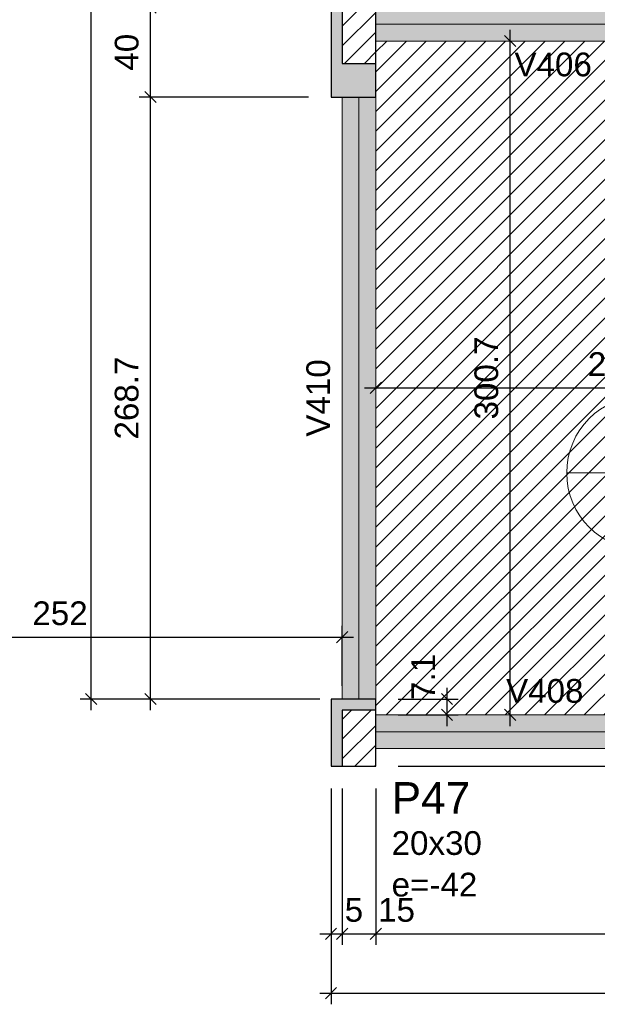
# Model space of a CAD drawing. Header units: millimetres. Extents: x 0 to 119, y 0 to 84.
# Tile 8 of 19: x 72 to 77, y 33 to 42. Entities that reach past the tile are written whole.
import ezdxf

# ---------------------------------------------------------------- set-up
doc = ezdxf.new("R2010")
doc.units = ezdxf.units.MM
doc.header["$MEASUREMENT"] = 0
doc.linetypes.add('NULL', pattern=[0])
doc.layers.get('0').update_dxf_attribs({"lineweight": 18})
for name, color, linetype, lineweight in [('FO-Cotas', 5, 'Continuous', 5), ('FO-Eixos', 5, 'Continuous', 5), ('FO-Hachura laje com elevação negativa', 31, 'Continuous', 5), ('FO-Hachura pilar que morre', 106, 'Continuous', 5), ('FO-Hachura pilar que passa', 19, 'Continuous', 5), ('FO-Hachura viga', 43, 'Continuous', 5), ('FO-Pilares', 4, 'Continuous', 30), ('FO-Textos das lajes', 3, 'Continuous', 20), ('FO-Textos das vigas', 7, 'Continuous', 5), ('FO-Textos dos pilares', 7, 'Continuous', 5), ('FO-Vigas', 1, 'Continuous', 20)]:
    doc.layers.add(name, color=color, linetype=linetype, lineweight=lineweight)
doc.styles.add('Arial', font='txt')
doc.dimstyles.new('UM_50.000000', dxfattribs={"dimtxt": 0.18, "dimasz": 0.1, "dimexe": 0.1, "dimexo": 0.2, "dimgap": 0, "dimtad": 1, "dimtih": 1, "dimtoh": 1, "dimdec": 1, "dimlfac": 50, "dimzin": 0, "dimdsep": 46, "dimtxsty": 'Standard', "dimcen": 0.09, "dimdle": 0.1, "dimadec": 1, "dimazin": 2, "dimtfac": 1, "dimtdec": 4, "dimtofl": 0, "dimtmove": 0, "dimatfit": 3, "dimfxl": 1, "dimtolj": 1, "dimarcsym": 0})

# ---------------------------------------------------------------- blocks, each defined once
blk = doc.blocks.new('_Oblique')
at = {"color": 0, "linetype": 'ByBlock', "lineweight": -2}
blk.add_line((-0.5, -0.5), (0.5, 0.5), dxfattribs=at)
blk = doc.blocks.new('*D40')
at = {"layer": 'Defpoints', "color": 0}
for p in [(74.8784, 35.3156), (74.9784, 35.3156), (74.9784, 33.8204)]:
    blk.add_point(p, dxfattribs=at)
at = {"layer": 'FO-Cotas', "color": 0, "lineweight": -2}
for p, q in [((74.8784, 35.1156), (74.8784, 33.7204)), ((74.9784, 35.1156), (74.9784, 33.7204)), ((74.7784, 33.8204), (75.0784, 33.8204))]:
    blk.add_line(p, q, dxfattribs=at)
at = {"layer": 'FO-Cotas', "color": 0, "lineweight": -2, "xscale": 0.1, "yscale": 0.1, "zscale": 0.1, "rotation": 180}
blk.add_blockref('_Oblique', (74.8784, 33.8204), dxfattribs=at)
at = {"layer": 'FO-Cotas', "color": 0, "lineweight": -2, "xscale": 0.1, "yscale": 0.1, "zscale": 0.1}
blk.add_blockref('_Oblique', (74.9784, 33.8204), dxfattribs=at)
at = {"layer": 'FO-Cotas', "color": 7, "insert": (75.083, 34.0322), "char_height": 0.2118, "attachment_point": 5, "rotation": 0.00573, "style": 'Arial'}
blk.add_mtext('\\A1;5', dxfattribs=at)
blk = doc.blocks.new('*D41')
at = {"layer": 'Defpoints', "color": 0}
for p in [(74.9784, 35.3156), (75.2782, 35.3156), (75.2782, 33.8204)]:
    blk.add_point(p, dxfattribs=at)
at = {"layer": 'FO-Cotas', "color": 0, "lineweight": -2}
for p, q in [((74.9784, 35.1156), (74.9784, 33.7204)), ((75.2782, 35.1156), (75.2782, 33.7204)), ((74.8784, 33.8204), (75.3782, 33.8204))]:
    blk.add_line(p, q, dxfattribs=at)
at = {"layer": 'FO-Cotas', "color": 0, "lineweight": -2, "xscale": 0.1, "yscale": 0.1, "zscale": 0.1, "rotation": 180}
blk.add_blockref('_Oblique', (74.9784, 33.8204), dxfattribs=at)
at = {"layer": 'FO-Cotas', "color": 0, "lineweight": -2, "xscale": 0.1, "yscale": 0.1, "zscale": 0.1}
blk.add_blockref('_Oblique', (75.2782, 33.8204), dxfattribs=at)
at = {"layer": 'FO-Cotas', "color": 7, "insert": (75.4635, 34.0322), "char_height": 0.2118, "attachment_point": 5, "rotation": 0.00573, "style": 'Arial'}
blk.add_mtext('\\A1;15', dxfattribs=at)
blk = doc.blocks.new('*D42')
at = {"layer": 'Defpoints', "color": 0}
for p in [(80.0582, 35.4736), (75.2782, 35.3156), (80.0582, 33.8204)]:
    blk.add_point(p, dxfattribs=at)
at = {"layer": 'FO-Cotas', "color": 0, "lineweight": -2}
for p, q in [((80.0582, 35.2736), (80.0582, 33.7204)), ((75.2782, 35.1156), (75.2782, 33.7204)), ((75.1782, 33.8204), (80.1582, 33.8204))]:
    blk.add_line(p, q, dxfattribs=at)
at = {"layer": 'FO-Cotas', "color": 0, "lineweight": -2, "xscale": 0.1, "yscale": 0.1, "zscale": 0.1, "rotation": 180}
blk.add_blockref('_Oblique', (75.2782, 33.8204), dxfattribs=at)
at = {"layer": 'FO-Cotas', "color": 0, "lineweight": -2, "xscale": 0.1, "yscale": 0.1, "zscale": 0.1}
blk.add_blockref('_Oblique', (80.0582, 33.8204), dxfattribs=at)
at = {"layer": 'FO-Cotas', "color": 7, "insert": (77.6682, 34.0322), "char_height": 0.2118, "attachment_point": 5, "rotation": 0.00573, "style": 'Arial'}
blk.add_mtext('\\A1;239', dxfattribs=at)
blk = doc.blocks.new('*D49')
at = {"layer": 'Defpoints', "color": 0}
for p in [(85.1986, 35.4738), (74.8784, 35.3156), (85.1986, 33.2909)]:
    blk.add_point(p, dxfattribs=at)
at = {"layer": 'FO-Cotas', "color": 0, "lineweight": -2}
for p, q in [((85.1986, 35.2738), (85.1986, 33.1909)), ((74.8784, 35.1156), (74.8784, 33.1909)), ((74.7784, 33.2909), (85.2986, 33.2909))]:
    blk.add_line(p, q, dxfattribs=at)
at = {"layer": 'FO-Cotas', "color": 0, "lineweight": -2, "xscale": 0.1, "yscale": 0.1, "zscale": 0.1, "rotation": 180}
blk.add_blockref('_Oblique', (74.8784, 33.2909), dxfattribs=at)
at = {"layer": 'FO-Cotas', "color": 0, "lineweight": -2, "xscale": 0.1, "yscale": 0.1, "zscale": 0.1}
blk.add_blockref('_Oblique', (85.1986, 33.2909), dxfattribs=at)
at = {"layer": 'FO-Cotas', "color": 7, "insert": (80.0385, 33.5027), "char_height": 0.2118, "attachment_point": 5, "rotation": 0.00573, "style": 'Arial'}
blk.add_mtext('\\A1;516', dxfattribs=at)
blk = doc.blocks.new('*D52')
at = {"layer": 'Defpoints', "color": 0}
for p in [(73.2664, 41.2884), (74.8782, 41.2884), (74.9782, 35.9154)]:
    blk.add_point(p, dxfattribs=at)
at = {"layer": 'FO-Cotas', "color": 0, "lineweight": -2}
for p, q in [((73.2664, 35.8154), (73.2664, 41.3884)), ((74.6782, 41.2884), (73.1664, 41.2884)), ((74.7782, 35.9154), (73.1664, 35.9154))]:
    blk.add_line(p, q, dxfattribs=at)
at = {"layer": 'FO-Cotas', "color": 0, "lineweight": -2, "xscale": 0.1, "yscale": 0.1, "zscale": 0.1}
for p, rotation in [((73.2664, 41.2884), 90), ((73.2664, 35.9154), 270)]:
    blk.add_blockref('_Oblique', p, dxfattribs=dict(at, rotation=rotation))
at = {"layer": 'FO-Cotas', "color": 7, "insert": (73.0546, 38.6019), "char_height": 0.2118, "attachment_point": 5, "rotation": 90, "style": 'Arial'}
blk.add_mtext('\\A1;268.7', dxfattribs=at)
blk = doc.blocks.new('*D53')
at = {"layer": 'Defpoints', "color": 0}
for p in [(73.2664, 42.0884), (74.8782, 42.0884), (74.8782, 41.2884)]:
    blk.add_point(p, dxfattribs=at)
at = {"layer": 'FO-Cotas', "color": 0, "lineweight": -2}
for p, q in [((73.2664, 41.1884), (73.2664, 42.1884)), ((74.6782, 42.0884), (73.1664, 42.0884)), ((74.6782, 41.2884), (73.1664, 41.2884))]:
    blk.add_line(p, q, dxfattribs=at)
at = {"layer": 'FO-Cotas', "color": 0, "lineweight": -2, "xscale": 0.1, "yscale": 0.1, "zscale": 0.1}
for p, rotation in [((73.2664, 42.0884), 90), ((73.2664, 41.2884), 270)]:
    blk.add_blockref('_Oblique', p, dxfattribs=dict(at, rotation=rotation))
at = {"layer": 'FO-Cotas', "color": 7, "insert": (73.0546, 41.6884), "char_height": 0.2118, "attachment_point": 5, "rotation": 90, "style": 'Arial'}
blk.add_mtext('\\A1;40', dxfattribs=at)
blk = doc.blocks.new('*D66')
at = {"layer": 'Defpoints', "color": 0}
for p in [(72.7369, 69.8084), (73.2664, 69.8084), (74.9782, 35.9154)]:
    blk.add_point(p, dxfattribs=at)
at = {"layer": 'FO-Cotas', "color": 0, "lineweight": -2}
for p, q in [((72.7369, 35.8154), (72.7369, 69.9084)), ((73.0664, 69.8084), (72.6369, 69.8084)), ((74.7782, 35.9154), (72.6369, 35.9154))]:
    blk.add_line(p, q, dxfattribs=at)
at = {"layer": 'FO-Cotas', "color": 0, "lineweight": -2, "xscale": 0.1, "yscale": 0.1, "zscale": 0.1}
for p, rotation in [((72.7369, 69.8084), 90), ((72.7369, 35.9154), 270)]:
    blk.add_blockref('_Oblique', p, dxfattribs=dict(at, rotation=rotation))
at = {"layer": 'FO-Cotas', "color": 7, "insert": (72.5251, 52.8619), "char_height": 0.2118, "attachment_point": 5, "rotation": 90, "style": 'Arial'}
blk.add_mtext('\\A1;1694.7', dxfattribs=at)
blk = doc.blocks.new('*D70')
at = {"layer": 'Defpoints', "color": 0}
for p in [(85.1986, 35.4738), (86.6108, 35.4738), (75.2782, 35.3156)]:
    blk.add_point(p, dxfattribs=at)
at = {"layer": 'FO-Cotas', "color": 0, "lineweight": -2}
for p, q in [((86.6108, 35.2156), (86.6108, 35.5738)), ((85.3986, 35.4738), (86.7108, 35.4738)), ((75.4782, 35.3156), (86.7108, 35.3156))]:
    blk.add_line(p, q, dxfattribs=at)
at = {"layer": 'FO-Cotas', "color": 0, "lineweight": -2, "xscale": 0.1, "yscale": 0.1, "zscale": 0.1}
for p, rotation in [((86.6108, 35.4738), 90), ((86.6108, 35.3156), 270)]:
    blk.add_blockref('_Oblique', p, dxfattribs=dict(at, rotation=rotation))
at = {"layer": 'FO-Cotas', "color": 7, "insert": (86.371, 35.118), "char_height": 0.2118, "attachment_point": 5, "rotation": 90, "style": 'Arial'}
blk.add_mtext('\\A1;7.9', dxfattribs=at)
blk = doc.blocks.new('*D90')
at = {"layer": 'Defpoints', "color": 0}
for p in [(85.1988, 70.1084), (87.1403, 70.1084), (75.2782, 35.3156)]:
    blk.add_point(p, dxfattribs=at)
at = {"layer": 'FO-Cotas', "color": 0, "lineweight": -2}
for p, q in [((87.1403, 35.2156), (87.1403, 70.2084)), ((85.3988, 70.1084), (87.2403, 70.1084)), ((75.4782, 35.3156), (87.2403, 35.3156))]:
    blk.add_line(p, q, dxfattribs=at)
at = {"layer": 'FO-Cotas', "color": 0, "lineweight": -2, "xscale": 0.1, "yscale": 0.1, "zscale": 0.1}
for p, rotation in [((87.1403, 70.1084), 90), ((87.1403, 35.3156), 270)]:
    blk.add_blockref('_Oblique', p, dxfattribs=dict(at, rotation=rotation))
at = {"layer": 'FO-Cotas', "color": 7, "insert": (86.9285, 52.712), "char_height": 0.2118, "attachment_point": 5, "rotation": 90, "style": 'Arial'}
blk.add_mtext('\\A1;1739.6', dxfattribs=at)
blk = doc.blocks.new('*D91')
at = {"layer": 'Defpoints', "color": 0}
for p in [(75.2782, 38.6932), (79.5582, 38.6932), (79.5582, 38.6932)]:
    blk.add_point(p, dxfattribs=at)
at = {"layer": 'FO-Cotas', "color": 0, "lineweight": -2}
blk.add_line((75.1782, 38.6932), (79.6582, 38.6932), dxfattribs=at)
at = {"layer": 'FO-Cotas', "color": 0, "lineweight": -2, "xscale": 0.1, "yscale": 0.1, "zscale": 0.1, "rotation": 180}
blk.add_blockref('_Oblique', (75.2782, 38.6932), dxfattribs=at)
at = {"layer": 'FO-Cotas', "color": 0, "lineweight": -2, "xscale": 0.1, "yscale": 0.1, "zscale": 0.1}
blk.add_blockref('_Oblique', (79.5582, 38.6932), dxfattribs=at)
at = {"layer": 'FO-Cotas', "color": 7, "insert": (77.4182, 38.905), "char_height": 0.2118, "attachment_point": 5, "rotation": 0.00573, "style": 'Arial'}
blk.add_mtext('\\A1;214', dxfattribs=at)
blk = doc.blocks.new('*D113')
at = {"layer": 'Defpoints', "color": 0}
for p in [(76.4782, 41.7884), (76.4782, 41.7884), (76.4782, 35.7736)]:
    blk.add_point(p, dxfattribs=at)
at = {"layer": 'FO-Cotas', "color": 0, "lineweight": -2}
blk.add_line((76.4782, 35.6736), (76.4782, 41.8884), dxfattribs=at)
at = {"layer": 'FO-Cotas', "color": 0, "lineweight": -2, "xscale": 0.1, "yscale": 0.1, "zscale": 0.1}
for p, rotation in [((76.4782, 41.7884), 90), ((76.4782, 35.7736), 270)]:
    blk.add_blockref('_Oblique', p, dxfattribs=dict(at, rotation=rotation))
at = {"layer": 'FO-Cotas', "color": 7, "insert": (76.2664, 38.781), "char_height": 0.2118, "attachment_point": 5, "rotation": 90, "style": 'Arial'}
blk.add_mtext('\\A1;300.7', dxfattribs=at)
blk = doc.blocks.new('*D140')
at = {"layer": 'Defpoints', "color": 0}
for p in [(74.9782, 36.4678), (69.9382, 35.9154), (74.9782, 35.8324)]:
    blk.add_point(p, dxfattribs=at)
at = {"layer": 'FO-Cotas', "color": 0, "lineweight": -2}
for p, q in [((69.9382, 36.1154), (69.9382, 36.5678)), ((74.9782, 36.0324), (74.9782, 36.5678)), ((69.8382, 36.4678), (75.0782, 36.4678))]:
    blk.add_line(p, q, dxfattribs=at)
at = {"layer": 'FO-Cotas', "color": 0, "lineweight": -2, "xscale": 0.1, "yscale": 0.1, "zscale": 0.1, "rotation": 180}
blk.add_blockref('_Oblique', (69.9382, 36.4678), dxfattribs=at)
at = {"layer": 'FO-Cotas', "color": 0, "lineweight": -2, "xscale": 0.1, "yscale": 0.1, "zscale": 0.1}
blk.add_blockref('_Oblique', (74.9782, 36.4678), dxfattribs=at)
at = {"layer": 'FO-Cotas', "color": 7, "insert": (72.4582, 36.6796), "char_height": 0.2118, "attachment_point": 5, "rotation": 0.00573, "style": 'Arial'}
blk.add_mtext('\\A1;252', dxfattribs=at)
blk = doc.blocks.new('*D150')
at = {"layer": 'Defpoints', "color": 0}
for p in [(75.2782, 35.9154), (75.2782, 35.7736), (75.9136, 35.7736)]:
    blk.add_point(p, dxfattribs=at)
at = {"layer": 'FO-Cotas', "color": 0, "lineweight": -2}
for p, q in [((75.9136, 36.0154), (75.9136, 35.6736)), ((75.4782, 35.9154), (76.0136, 35.9154)), ((75.4782, 35.7736), (76.0136, 35.7736))]:
    blk.add_line(p, q, dxfattribs=at)
at = {"layer": 'FO-Cotas', "color": 0, "lineweight": -2, "xscale": 0.1, "yscale": 0.1, "zscale": 0.1}
for p, rotation in [((75.9136, 35.9154), 90), ((75.9136, 35.7736), 270)]:
    blk.add_blockref('_Oblique', p, dxfattribs=dict(at, rotation=rotation))
at = {"layer": 'FO-Cotas', "color": 7, "insert": (75.7018, 36.113), "char_height": 0.2118, "attachment_point": 5, "rotation": 90, "style": 'Arial'}
blk.add_mtext('\\A1;7.1', dxfattribs=at)

msp = doc.modelspace()

# ---------------------------------------------------------------- hatches: boundary and pattern name
at = {"layer": 'FO-Hachura laje com elevação negativa', "linetype": 'Continuous'}
h = msp.add_hatch(dxfattribs=at)
h.set_pattern_fill('ANSI31', color=31, style=0)
h.paths.add_polyline_path([(80.0582, 40.4932), (80.0582, 41.7884), (75.2782, 41.7884), (75.2782, 41.2884), (75.2782, 35.9154), (75.2782, 35.7736), (80.0582, 35.7736), (80.0582, 35.9736), (80.0582, 38.6932), (79.5582, 38.6932), (79.5582, 39.3932), (80.0582, 39.3932), (80.0582, 40.1932), (80.0582, 40.4732), (80.0582, 40.4932)])
at = {"layer": 'FO-Hachura pilar que morre', "linetype": 'Continuous'}
h = msp.add_hatch(color=106, dxfattribs=at)
h.paths.add_polyline_path([(74.8782, 41.2884), (75.0782, 41.2884), (75.2782, 41.2884), (75.2782, 41.6884), (75.2782, 42.0884), (75.0782, 42.0884), (74.8782, 42.0884), (74.8782, 41.6884)])
h.paths.add_polyline_path([(74.9782, 41.5884), (75.1282, 41.5884), (75.2782, 41.5884), (75.2782, 41.8384), (75.2782, 42.0884), (75.1282, 42.0884), (74.9782, 42.0884), (74.9782, 41.8384)], flags=0)
msp.add_hatch(color=106, dxfattribs=at).paths.add_polyline_path([(74.9784, 35.8154), (75.2782, 35.8154), (75.2782, 35.9154), (74.8784, 35.9154), (74.8784, 35.3156), (74.9784, 35.3156), (74.9784, 35.8154)])
at = {"layer": 'FO-Hachura pilar que passa', "linetype": 'Continuous'}
h = msp.add_hatch(dxfattribs=at)
h.set_pattern_fill('ANSI31', color=19, style=0)
h.paths.add_polyline_path([(74.9782, 41.5884), (75.1282, 41.5884), (75.2782, 41.5884), (75.2782, 41.8384), (75.2782, 42.0884), (75.1282, 42.0884), (74.9782, 42.0884), (74.9782, 41.8384)])
h = msp.add_hatch(dxfattribs=at)
h.set_pattern_fill('ANSI31', color=19, style=0)
h.paths.add_polyline_path([(75.2782, 35.8154), (74.9784, 35.8154), (74.9784, 35.3156), (75.2782, 35.3156), (75.2782, 35.8154)])
at = {"layer": 'FO-Hachura viga', "linetype": 'Continuous'}
for points in [[(80.2082, 42.0884), (80.2082, 42.0884), (75.2782, 42.0884), (75.2782, 41.7884), (80.2082, 41.7884), (80.2082, 42.0884)], [(75.2782, 41.2884), (75.2782, 41.2884), (74.9782, 41.2884), (74.9782, 35.9156), (75.2782, 35.9156), (75.2782, 41.2884)], [(80.0582, 35.7736), (80.0582, 35.7736), (75.2782, 35.7736), (75.2782, 35.4736), (80.0582, 35.4736), (80.0582, 35.7736)]]:
    msp.add_hatch(color=43, dxfattribs=at).paths.add_polyline_path(points)

# ---------------------------------------------------------------- linework, layer by layer
at = {"layer": 'FO-Eixos'}
for p, q in [((75.2782, 41.9384), (80.2082, 41.9384)), ((75.1282, 35.9154), (75.1282, 41.2884)), ((75.2782, 35.6236), (80.0582, 35.6236))]:
    msp.add_line(p, q, dxfattribs=at)
at = {"layer": 'FO-Pilares'}
for p, q in [((74.9782, 42.0884), (74.9782, 41.5884)), ((74.9782, 41.5884), (75.2782, 41.5884)), ((75.2782, 35.8154), (74.9782, 35.8154)), ((74.9782, 35.8154), (74.9782, 35.3154))]:
    msp.add_line(p, q, dxfattribs=at)
for points in [[(74.8782, 41.2884), (75.0782, 41.2884), (75.2782, 41.2884), (75.2782, 41.6884), (75.2782, 42.0884), (75.0782, 42.0884), (74.8782, 42.0884), (74.8782, 41.6884), (74.8782, 41.2884)], [(74.8784, 35.9154), (74.8784, 35.3156), (75.2782, 35.3156), (75.2782, 35.9154), (74.8784, 35.9154)]]:
    msp.add_lwpolyline(points, close=True, dxfattribs=at)
at = {"layer": 'FO-Textos das lajes'}
msp.add_line((76.9828, 37.9338), (78.3536, 37.9338), dxfattribs=at)
msp.add_circle((77.6682, 37.9338), 0.6854, dxfattribs=at)
at = {"layer": 'FO-Vigas'}
for p, q in [((75.2782, 41.7884), (80.2082, 41.7884)), ((74.9782, 35.9154), (74.9782, 41.2884)), ((75.2782, 35.9154), (75.2782, 41.2884)), ((75.2782, 35.7736), (80.0582, 35.7736)), ((75.2782, 35.4736), (80.0582, 35.4736))]:
    msp.add_line(p, q, dxfattribs=at)

# ---------------------------------------------------------------- texts
at = {"layer": 'FO-Textos das vigas', "linetype": 'NULL', "char_height": 0.2118, "width": 1.354561, "attachment_point": 9, "line_spacing_factor": 0.798, "style": 'Arial'}
for s, insert in [('V406', (77.2076, 41.4703)), ('V408', (77.1326, 35.8793))]:
    msp.add_mtext(s, dxfattribs=dict(at, insert=insert))
at = {"layer": 'FO-Textos das vigas', "linetype": 'NULL', "insert": (74.8727, 38.6024), "char_height": 0.2118, "width": 1.354561, "attachment_point": 8, "rotation": 90.00021, "line_spacing_factor": 0.798, "style": 'Arial'}
msp.add_mtext('V410', dxfattribs=at)
at = {"layer": 'FO-Textos dos pilares', "linetype": 'NULL', "attachment_point": 7, "line_spacing_factor": 0.798, "style": 'Arial'}
for s, insert, char_height, width in [('P47', (75.4196, 34.8916), 0.2824, 1.387852), ('20x30', (75.4196, 34.5213), 0.2118, 1.580273), ('e=-42', (75.4196, 34.1503), 0.2118, 1.499561)]:
    msp.add_mtext(s, dxfattribs=dict(at, insert=insert, char_height=char_height, width=width))

# ---------------------------------------------------------------- dimensions: what is measured, and where the dimension line sits
at = {"layer": 'FO-Cotas'}
for base, p1, p2, override, picture, middle in [((87.1403, 70.1084), (75.2782, 35.3156), (85.1988, 70.1084), {"dimtxt": 0.2118, "dimasz": 0.1, "dimexe": 0.1, "dimexo": 0.2, "dimtad": 1, "dimtih": 0, "dimtoh": 0, "dimdec": 1, "dimlfac": 50, "dimzin": 8, "dimtxsty": 'Arial', "dimblk": 'Oblique', "dimblk1": 'Oblique', "dimblk2": 'Oblique', "dimsah": 1, "dimdle": 0.1, "dimse1": 0, "dimse2": 0, "dimclrt": 7, "dimadec": 1, "dimazin": 3, "dimtmove": 2, "dimldrblk": 'Oblique'}, '*D90', (86.9285, 52.712)), ((72.7369033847, 69.8083856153), (74.9782033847, 35.9153856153), (73.2664033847, 69.8083856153), {"dimtxt": 0.2118, "dimasz": 0.1, "dimexe": 0.1, "dimexo": 0.2, "dimtad": 1, "dimtih": 0, "dimtoh": 0, "dimdec": 1, "dimlfac": 50, "dimzin": 8, "dimtxsty": 'Arial', "dimblk": 'Oblique', "dimblk1": 'Oblique', "dimblk2": 'Oblique', "dimsah": 1, "dimdle": 0.1, "dimse1": 0, "dimse2": 0, "dimclrt": 7, "dimadec": 1, "dimazin": 3, "dimtmove": 2, "dimldrblk": 'Oblique'}, '*D66', (72.5251033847, 52.8618856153)), ((73.2664, 42.0884), (74.8782, 41.2884), (74.8782, 42.0884), {"dimtxt": 0.2118, "dimasz": 0.1, "dimexe": 0.1, "dimexo": 0.2, "dimtad": 1, "dimtih": 0, "dimtoh": 0, "dimdec": 1, "dimlfac": 50, "dimzin": 8, "dimtxsty": 'Arial', "dimblk": 'Oblique', "dimblk1": 'Oblique', "dimblk2": 'Oblique', "dimsah": 1, "dimdle": 0.1, "dimse1": 0, "dimse2": 0, "dimclrt": 7, "dimadec": 1, "dimazin": 3, "dimtmove": 2, "dimldrblk": 'Oblique'}, '*D53', (73.0546, 41.6884)), ((76.4782, 41.7884), (76.4782, 35.7736), (76.4782, 41.7884), {"dimtxt": 0.2118, "dimasz": 0.1, "dimexe": 0.1, "dimexo": 0.2, "dimtad": 1, "dimtih": 0, "dimtoh": 0, "dimdec": 1, "dimlfac": 50, "dimzin": 8, "dimtxsty": 'Arial', "dimblk": 'Oblique', "dimblk1": 'Oblique', "dimblk2": 'Oblique', "dimsah": 1, "dimdle": 0.1, "dimse1": 1, "dimse2": 1, "dimclrt": 7, "dimadec": 1, "dimazin": 3, "dimtmove": 2, "dimldrblk": 'Oblique'}, '*D113', (76.2664, 38.781)), ((73.2664033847, 41.2883856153), (74.9782033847, 35.9153856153), (74.8782033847, 41.2883856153), {"dimtxt": 0.2118, "dimasz": 0.1, "dimexe": 0.1, "dimexo": 0.2, "dimtad": 1, "dimtih": 0, "dimtoh": 0, "dimdec": 1, "dimlfac": 50, "dimzin": 8, "dimtxsty": 'Arial', "dimblk": 'Oblique', "dimblk1": 'Oblique', "dimblk2": 'Oblique', "dimsah": 1, "dimdle": 0.1, "dimse1": 0, "dimse2": 0, "dimclrt": 7, "dimadec": 1, "dimazin": 3, "dimtmove": 2, "dimldrblk": 'Oblique'}, '*D52', (73.0546033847, 38.6018856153)), ((75.9136, 35.7736), (75.2782, 35.9154), (75.2782, 35.7736), {"dimtxt": 0.2118, "dimasz": 0.1, "dimexe": 0.1, "dimexo": 0.2, "dimtad": 1, "dimtih": 0, "dimtoh": 0, "dimdec": 1, "dimlfac": 50, "dimzin": 8, "dimtxsty": 'Arial', "dimblk": 'Oblique', "dimblk1": 'Oblique', "dimblk2": 'Oblique', "dimsah": 1, "dimdle": 0.1, "dimse1": 0, "dimse2": 0, "dimclrt": 7, "dimadec": 1, "dimazin": 3, "dimtmove": 2, "dimldrblk": 'Oblique'}, '*D150', (75.7018, 36.113)), ((86.6108, 35.4738), (75.2782, 35.3156), (85.1986, 35.4738), {"dimtxt": 0.2118, "dimasz": 0.1, "dimexe": 0.1, "dimexo": 0.2, "dimtad": 1, "dimtih": 0, "dimtoh": 0, "dimdec": 1, "dimlfac": 50, "dimzin": 8, "dimtxsty": 'Arial', "dimblk": 'Oblique', "dimblk1": 'Oblique', "dimblk2": 'Oblique', "dimsah": 1, "dimdle": 0.1, "dimse1": 0, "dimse2": 0, "dimclrt": 7, "dimadec": 1, "dimazin": 3, "dimtmove": 2, "dimldrblk": 'Oblique'}, '*D70', (86.371, 35.118))]:
    dim = msp.add_linear_dim(base=base, p1=p1, p2=p2, angle=90, dimstyle='UM_50.000000', override=override, dxfattribs=at)
    dim.commit()
    dim.dimension.update_dxf_attribs({"geometry": picture, "text_midpoint": middle, "dimtype": 160, "text_rotation": 90})
for base, p1, p2, override, picture, middle in [((79.5582, 38.6932), (75.2782, 38.6932), (79.5582, 38.6932), {"dimtxt": 0.2118, "dimasz": 0.1, "dimexe": 0.1, "dimexo": 0.2, "dimtad": 1, "dimtih": 0, "dimtoh": 0, "dimdec": 1, "dimlfac": 50, "dimzin": 8, "dimtxsty": 'Arial', "dimblk": 'Oblique', "dimblk1": 'Oblique', "dimblk2": 'Oblique', "dimsah": 1, "dimdle": 0.1, "dimse1": 1, "dimse2": 1, "dimclrt": 7, "dimadec": 1, "dimazin": 3, "dimtmove": 2, "dimldrblk": 'Oblique'}, '*D91', (77.4182, 38.905)), ((74.9782, 36.4678), (69.9382, 35.9154), (74.9782, 35.8324), {"dimtxt": 0.2118, "dimasz": 0.1, "dimexe": 0.1, "dimexo": 0.2, "dimtad": 1, "dimtih": 0, "dimtoh": 0, "dimdec": 1, "dimlfac": 50, "dimzin": 8, "dimtxsty": 'Arial', "dimblk": 'Oblique', "dimblk1": 'Oblique', "dimblk2": 'Oblique', "dimsah": 1, "dimdle": 0.1, "dimse1": 0, "dimse2": 0, "dimclrt": 7, "dimadec": 1, "dimazin": 3, "dimtmove": 2, "dimldrblk": 'Oblique'}, '*D140', (72.4582, 36.6796)), ((85.1986, 33.2909), (74.8784, 35.3156), (85.1986, 35.4738), {"dimtxt": 0.2118, "dimasz": 0.1, "dimexe": 0.1, "dimexo": 0.2, "dimtad": 1, "dimtih": 0, "dimtoh": 0, "dimdec": 1, "dimlfac": 50, "dimzin": 8, "dimtxsty": 'Arial', "dimblk": 'Oblique', "dimblk1": 'Oblique', "dimblk2": 'Oblique', "dimsah": 1, "dimdle": 0.1, "dimse1": 0, "dimse2": 0, "dimclrt": 7, "dimadec": 1, "dimazin": 3, "dimtmove": 2, "dimldrblk": 'Oblique'}, '*D49', (80.0385, 33.5027)), ((80.0582, 33.8204), (75.2782, 35.3156), (80.0582, 35.4736), {"dimtxt": 0.2118, "dimasz": 0.1, "dimexe": 0.1, "dimexo": 0.2, "dimtad": 1, "dimtih": 0, "dimtoh": 0, "dimdec": 1, "dimlfac": 50, "dimzin": 8, "dimtxsty": 'Arial', "dimblk": 'Oblique', "dimblk1": 'Oblique', "dimblk2": 'Oblique', "dimsah": 1, "dimdle": 0.1, "dimse1": 0, "dimse2": 0, "dimclrt": 7, "dimadec": 1, "dimazin": 3, "dimtmove": 2, "dimldrblk": 'Oblique'}, '*D42', (77.6682, 34.0322)), ((74.9784, 33.8204), (74.8784, 35.3156), (74.9784, 35.3156), {"dimtxt": 0.2118, "dimasz": 0.1, "dimexe": 0.1, "dimexo": 0.2, "dimtad": 1, "dimtih": 0, "dimtoh": 0, "dimdec": 1, "dimlfac": 50, "dimzin": 8, "dimtxsty": 'Arial', "dimblk": 'Oblique', "dimblk1": 'Oblique', "dimblk2": 'Oblique', "dimsah": 1, "dimdle": 0.1, "dimse1": 0, "dimse2": 0, "dimclrt": 7, "dimadec": 1, "dimazin": 3, "dimtmove": 2, "dimldrblk": 'Oblique'}, '*D40', (75.083, 34.0322)), ((75.2782, 33.8204), (74.9784, 35.3156), (75.2782, 35.3156), {"dimtxt": 0.2118, "dimasz": 0.1, "dimexe": 0.1, "dimexo": 0.2, "dimtad": 1, "dimtih": 0, "dimtoh": 0, "dimdec": 1, "dimlfac": 50, "dimzin": 8, "dimtxsty": 'Arial', "dimblk": 'Oblique', "dimblk1": 'Oblique', "dimblk2": 'Oblique', "dimsah": 1, "dimdle": 0.1, "dimse1": 0, "dimse2": 0, "dimclrt": 7, "dimadec": 1, "dimazin": 3, "dimtmove": 2, "dimldrblk": 'Oblique'}, '*D41', (75.4635, 34.0322))]:
    dim = msp.add_linear_dim(base=base, p1=p1, p2=p2, dimstyle='UM_50.000000', override=override, dxfattribs=at)
    dim.commit()
    dim.dimension.update_dxf_attribs({"geometry": picture, "text_midpoint": middle, "dimtype": 160, "text_rotation": 0.00573})

doc.saveas('drawing.dxf')
